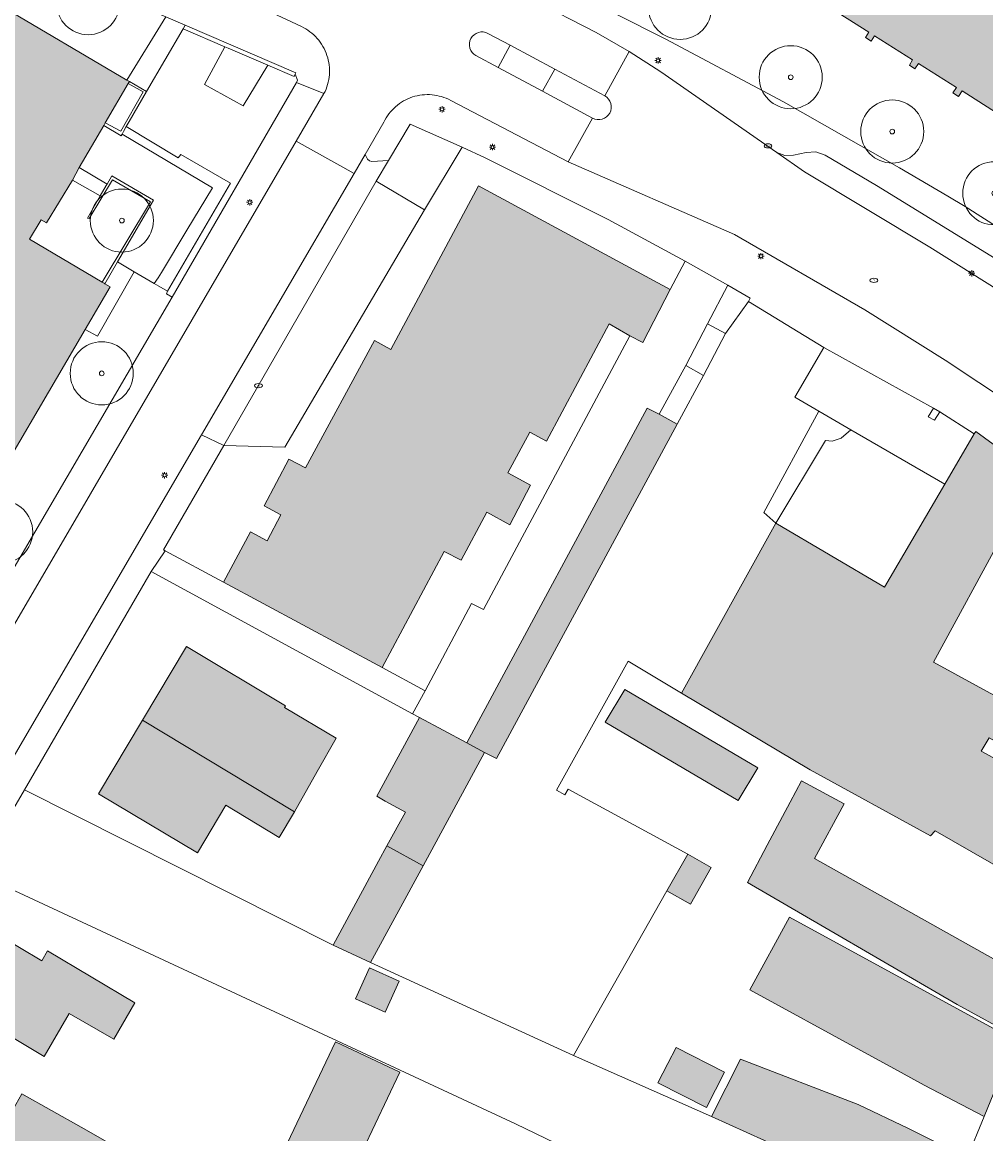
# Model space of a CAD drawing. Header units: metres. Extents: x 187482 to 189800, y 333582 to 335019.
# Tile 64 of 256: x 188236 to 188312, y 333980 to 334068. Entities that reach past the tile are written whole.
import ezdxf
from ezdxf.enums import TextEntityAlignment as Align

# ---------------------------------------------------------------- set-up
doc = ezdxf.new("R2010")
doc.units = ezdxf.units.M
doc.layers.get('0').update_dxf_attribs({"color": 252, "lineweight": 18})
for name, color, linetype, lineweight in [('B-WE-GR-BEPLANTING_CULTUUR_HEESTERS-GV', 252, 'Continuous', 18), ('B-WE-GR-BOOM-S', 252, 'Continuous', 18), ('B-WE-IE-MEUBILAIR-S', 252, 'Continuous', 18), ('B-WE-IE-TERREINAFSCHEIDING_KUNSTMATIG_HEKWERK-G', 252, 'IE-TERREINAFSCHEIDING_KUNSTMATIG-SO', 18), ('B-WE-IE-TERREINAFSCHEIDING_KUNSTMATIG_MUUR-G', 252, 'IE-TERREINAFSCHEIDING_KUNSTMATIG-SO', 18), ('B-WE-IE-TERREINAFSCHEIDING_KUNSTMATIG_MUUR-GV', 252, 'Continuous', 18), ('B-WE-OG-BEBOUWING-GV', 252, 'Continuous', 18), ('B-WE-OG-TERREIN_ERF-GV', 252, 'Continuous', 18), ('B-WE-VH-GESLOTENVERHARDING_ASFALT-GV', 252, 'Continuous', 18), ('B-WE-VH-OPENVERHARDING-GV', 252, 'Continuous', 18), ('B-WE-VH-OPENVERHARDING_BETONSTRAATSTEEN-GV', 252, 'Continuous', 18), ('B-WE-VH-OPENVERHARDING_SIERBESTRATING-GV', 252, 'Continuous', 18), ('B-WE-VH-OPENVERHARDING_STRAATBAKSTEEN-GV', 252, 'Continuous', 18), ('B-WE-VH-OPENVERHARDING_TEGEL-GV', 252, 'Continuous', 18)]:
    doc.layers.add(name, color=color, linetype=linetype, lineweight=lineweight)
doc.layers.add('B-WE-OG-BEBOUWING-V', color=7, linetype='Continuous', lineweight=18, true_color=0xf0f0f0)
doc.styles.add('NLCS-ISO', font='NLCS-ISO.ttf')
doc.linetypes.add('IE-TERREINAFSCHEIDING_KUNSTMATIG-SO', pattern='A,4,[82,NLCS.SHX,S=0.75,R=90,X=0,Y=0],4,-2', length=10)

# ---------------------------------------------------------------- blocks, each defined once
blk = doc.blocks.new('SIE-MEUBILAIR_PAAL_LICHTMAST-SO')
for points in [[(-0.62, 0), (-1, 0)], [(-0.71, 0.71), (-0.44, 0.44)], [(0, 1), (0, 0.62)], [(0.44, 0.44), (0.71, 0.71)], [(1, 0), (0.62, 0)], [(-0.71, -0.71), (-0.44, -0.44)], [(0, -0.62), (0, -1)], [(0.44, -0.44), (0.71, -0.71)]]:
    blk.add_lwpolyline(points)
blk.add_circle((0, 0), 0.5)
blk = doc.blocks.new('SIE-MEUBILAIR_PUT_BRANDKRAAN-SO')
blk.add_ellipse((0, 0), major_axis=(1.25, 0), ratio=0.54)
at = {"style": 'NLCS-ISO'}
blk.add_text('bk', height=0.75, dxfattribs=at).set_placement((0.03, 0), align=Align.MIDDLE_CENTER)
blk = doc.blocks.new('SIE-MEUBILAIR_PUT_KOLK-SO')
blk.add_ellipse((0, 0), major_axis=(1.25, 0), ratio=0.54)
at = {"style": 'NLCS-ISO'}
blk.add_text('klk', height=0.75, dxfattribs=at).set_placement((0.03, 0), align=Align.MIDDLE_CENTER)
blk = doc.blocks.new('SIE-MEUBILAIR_PUT_RIOOLPUT-SO')
blk.add_ellipse((0, 0), major_axis=(1.25, 0), ratio=0.54)
at = {"style": 'NLCS-ISO'}
blk.add_text('ri', height=0.75, dxfattribs=at).set_placement((-0.04, 0.07), align=Align.MIDDLE_CENTER)
blk = doc.blocks.new('SGR-BOOM_GBKN-SO')
at = {"color": 0, "linetype": 'ByBlock', "lineweight": 18}
for radius in [2, 0.15]:
    blk.add_circle((0, 0), radius, dxfattribs=at)

msp = doc.modelspace()

# ---------------------------------------------------------------- hatches: boundary and pattern name
at = {"layer": 'B-WE-OG-BEBOUWING-V'}
h = msp.add_hatch(color=256, dxfattribs=at)
h.dxf.hatch_style = 1
h.paths.add_polyline_path([(188291.737, 334087.071), (188291.283, 334087.352), (188291.115, 334087.093), (188291.569, 334086.812)], flags=16)
h.paths.add_polyline_path([(188293.502, 334089.811), (188293.034, 334090.14), (188292.881, 334089.877), (188293.349, 334089.548)], flags=16)
h.paths.add_polyline_path([(188295.249, 334092.654), (188294.797, 334092.934), (188294.641, 334092.677), (188295.093, 334092.397)], flags=16)
h.paths.add_polyline_path([(188296.976, 334095.424), (188296.544, 334095.716), (188296.399, 334095.466), (188296.831, 334095.174)], flags=16)
h.paths.add_polyline_path([(188298.737, 334098.226), (188298.304, 334098.505), (188298.163, 334098.251), (188298.596, 334097.972)], flags=16)
h.paths.add_polyline_path([(188300.351, 334100.768), (188300.494, 334101.009), (188300.061, 334101.301), (188299.918, 334101.06)], flags=16)
h.paths.add_polyline_path([(188352.585, 334098.534), (188354.586, 334101.705), (188353.876, 334102.153), (188353.636, 334101.773), (188350.91, 334103.494), (188351.159, 334103.893), (188350.533, 334104.283), (188350.284, 334103.884), (188349.064, 334104.652), (188347.423, 334105.684), (188347.672, 334106.083), (188347.056, 334106.467), (188346.807, 334106.068), (188343.977, 334107.862), (188344.225, 334108.261), (188343.589, 334108.656), (188343.341, 334108.257), (188340.513, 334110.061), (188340.76, 334110.461), (188340.111, 334110.861), (188339.864, 334110.461), (188337.042, 334112.251), (188337.29, 334112.65), (188336.269, 334113.284), (188335.979, 334112.817), (188333.623, 334114.303), (188333.86, 334114.686), (188332.265, 334115.674), (188331.975, 334115.206), (188329.518, 334116.761), (188329.808, 334117.228), (188329.367, 334117.502), (188329.077, 334117.035), (188326.059, 334118.938), (188326.349, 334119.405), (188325.911, 334119.677), (188325.621, 334119.21), (188322.6, 334121.12), (188322.899, 334121.582), (188322.451, 334121.872), (188322.152, 334121.41), (188319.113, 334123.319), (188319.409, 334123.783), (188319.186, 334123.925), (188318.975, 334124.06), (188318.802, 334123.802), (188318.544, 334123.969), (188318.239, 334123.53), (188318.691, 334123.216), (188316.774, 334120.116), (188316.303, 334120.4), (188316.025, 334119.94), (188316.496, 334119.656), (188314.531, 334116.549), (188314.062, 334116.837), (188313.78, 334116.378), (188314.249, 334116.09), (188312.334, 334113.065), (188311.874, 334113.366), (188311.582, 334112.92), (188312.042, 334112.619), (188310.154, 334109.617), (188309.684, 334109.903), (188309.401, 334109.438), (188309.871, 334109.152), (188307.967, 334106.152), (188307.498, 334106.44), (188307.217, 334105.982), (188307.686, 334105.694), (188305.781, 334102.664), (188305.314, 334102.954), (188305.035, 334102.505), (188305.502, 334102.215), (188303.612, 334099.216), (188303.142, 334099.502), (188303.048, 334099.348), (188302.836, 334098.999), (188303.263, 334098.739), (188301.826, 334096.441), (188301.408, 334096.715), (188301.197, 334096.393), (188301.086, 334096.224), (188301.553, 334095.933), (188300.1, 334093.612), (188299.612, 334093.933), (188299.331, 334093.458), (188299.804, 334093.159), (188298.336, 334090.829), (188297.864, 334091.129), (188297.579, 334090.68), (188298.065, 334090.369), (188296.568, 334088.03), (188296.114, 334088.33), (188295.801, 334087.867), (188296.29, 334087.592), (188294.799, 334085.247), (188294.354, 334085.544), (188294.061, 334085.094), (188294.52, 334084.782), (188293.047, 334082.454), (188292.591, 334082.743), (188292.303, 334082.289), (188295.042, 334080.575), (188290.9, 334073.998), (188291.374, 334073.759), (188291.606, 334074.199), (188295.132, 334072.006), (188294.798, 334071.586), (188295.261, 334071.307), (188295.545, 334071.736), (188298.97, 334069.567), (188298.699, 334069.143), (188299.143, 334068.853), (188299.4, 334069.27), (188302.845, 334067.108), (188302.583, 334066.677), (188303.031, 334066.393), (188303.302, 334066.822), (188306.308, 334064.911), (188306.063, 334064.506), (188306.501, 334064.205), (188306.79, 334064.625), (188309.787, 334062.734), (188309.514, 334062.303), (188309.964, 334062.018), (188310.237, 334062.449), (188313.259, 334060.524), (188313, 334060.084), (188313.442, 334059.824), (188313.682, 334060.245), (188316.741, 334058.388), (188316.445, 334057.936), (188316.954, 334057.656), (188317.151, 334058.04), (188320.196, 334056.164), (188319.93, 334055.729), (188320.378, 334055.455), (188320.676, 334055.85), (188323.66, 334053.997), (188323.391, 334053.551), (188323.843, 334053.26), (188324.158, 334053.658), (188327.128, 334051.805), (188326.858, 334051.363), (188327.301, 334051.074), (188327.621, 334051.476), (188330.606, 334049.613), (188330.33, 334049.169), (188330.762, 334048.898), (188331.05, 334049.325), (188334.068, 334047.419), (188333.793, 334046.985), (188334.235, 334046.697), (188334.502, 334047.114), (188337.53, 334045.226), (188337.261, 334044.794), (188337.709, 334044.51), (188337.969, 334044.921), (188341.016, 334043.003), (188340.723, 334042.615), (188341.157, 334042.327), (188341.442, 334042.743), (188344.453, 334040.829), (188344.195, 334040.42), (188344.503, 334040.216), (188344.19, 334039.723), (188346.841, 334038.057), (188347.498, 334039.113), (188347.27, 334039.263), (188352.846, 334048.042), (188355.52, 334046.359), (188355.799, 334046.811), (188355.459, 334047.026), (188356.46, 334048.591), (188356.826, 334048.43), (188357.102, 334048.88), (188356.757, 334049.097), (188358.243, 334051.439), (188358.605, 334051.271), (188358.887, 334051.725), (188358.531, 334051.945), (188360.022, 334054.279), (188360.381, 334054.113), (188360.663, 334054.557), (188360.318, 334054.787), (188361.795, 334057.111), (188362.151, 334056.933), (188362.434, 334057.386), (188362.09, 334057.613), (188363.062, 334059.089), (188363.373, 334058.866), (188363.648, 334059.316), (188359.257, 334062.094), (188360.752, 334064.45), (188361.039, 334064.268), (188361.328, 334064.724), (188361.041, 334064.906), (188362.506, 334067.296), (188362.794, 334067.116), (188363.077, 334067.569), (188362.789, 334067.749), (188364.288, 334070.117), (188364.576, 334069.936), (188364.876, 334070.413), (188364.588, 334070.594), (188366.063, 334072.938), (188366.351, 334072.758), (188366.635, 334073.213), (188366.347, 334073.393), (188367.288, 334074.868), (188367.586, 334074.703), (188367.779, 334075.052), (188362.831, 334078.174), (188356.295, 334082.723), (188355.986, 334082.178), (188356.576, 334081.821), (188355.725, 334080.406), (188355.182, 334080.735), (188354.846, 334080.176), (188355.324, 334079.888), (188353.94, 334077.59), (188353.454, 334077.883), (188353.129, 334077.342), (188353.563, 334077.081), (188352.16, 334074.75), (188351.631, 334075.069), (188351.326, 334074.563), (188351.881, 334074.229), (188350.439, 334071.839), (188349.833, 334072.204), (188349.534, 334071.708), (188350.13, 334071.347), (188348.766, 334069.087), (188348.075, 334069.504), (188347.692, 334068.869), (188348.316, 334068.494), (188346.868, 334066.098), (188346.183, 334066.51), (188345.918, 334066.074), (188346.528, 334065.707), (188345.654, 334064.26), (188345.044, 334064.627), (188344.688, 334064.037), (188345.197, 334063.73), (188343.797, 334061.412), (188343.288, 334061.717), (188342.977, 334061.203), (188343.434, 334060.93), (188342.066, 334058.661), (188341.511, 334058.994), (188341.182, 334058.447), (188341.687, 334058.143), (188340.731, 334056.559), (188340.248, 334056.85), (188340.063, 334056.543), (188339.589, 334056.828), (188339.21, 334056.198), (188336.374, 334057.986), (188336.743, 334058.566), (188336.135, 334058.952), (188335.765, 334058.373), (188332.99, 334060.132), (188333.315, 334060.642), (188332.555, 334061.124), (188332.229, 334060.615), (188329.317, 334062.462), (188329.634, 334062.959), (188329.033, 334063.341), (188328.717, 334062.844), (188325.964, 334064.591), (188326.309, 334065.132), (188325.828, 334065.438), (188325.483, 334064.896), (188322.402, 334066.852), (188322.747, 334067.392), (188322.198, 334067.742), (188321.854, 334067.199), (188319.051, 334068.98), (188319.396, 334069.521), (188318.813, 334069.892), (188318.468, 334069.351), (188315.666, 334071.131), (188316.012, 334071.674), (188315.369, 334072.082), (188315.024, 334071.541), (188314.467, 334071.895), (188315.766, 334073.937), (188313.835, 334075.166), (188313.738, 334075.015), (188312.272, 334075.948), (188313.143, 334077.317), (188313.805, 334076.893), (188314.141, 334077.414), (188313.5, 334077.825), (188314.928, 334080.055), (188315.56, 334079.649), (188315.911, 334080.198), (188315.309, 334080.583), (188316.842, 334082.979), (188317.406, 334082.619), (188317.687, 334083.058), (188316.37, 334083.9), (188317.872, 334086.25), (188318.53, 334085.829), (188318.837, 334086.308), (188318.179, 334086.729), (188319.615, 334088.973), (188320.318, 334088.525), (188320.664, 334089.065), (188319.961, 334089.515), (188321.71, 334092.248), (188322.413, 334091.798), (188322.775, 334092.366), (188322.101, 334092.796), (188324.023, 334095.799), (188324.733, 334095.346), (188325.094, 334095.91), (188345.69, 334082.822), (188352.15, 334092.988), (188349.873, 334094.435)], flags=17)
h = msp.add_hatch(color=256, dxfattribs=at)
h.dxf.hatch_style = 1
h.paths.add_polyline_path([(188190.417, 334005.793), (188190.138, 334005.953), (188189.953, 334005.628), (188190.231, 334005.469), (188190.275, 334005.443), (188190.46, 334005.768)], flags=16)
h.paths.add_polyline_path([(188239.694, 334055.391), (188240.224, 334056.385), (188242.171, 334059.71), (188242.296, 334059.924), (188244.12, 334063.039), (188244.214, 334063.2), (188244.01, 334063.32), (188233.854, 334069.285), (188233.101, 334067.954), (188223.412, 334073.619), (188222.832, 334072.628), (188212.55, 334055.062), (188212.762, 334054.936), (188211.647, 334053.129), (188213.134, 334052.212), (188199.953, 334030.029), (188204.427, 334027.269), (188202.372, 334024.076), (188200.643, 334025.082), (188190.49, 334007.637), (188190.302, 334007.314), (188190.762, 334007.047), (188191.094, 334006.854), (188193.458, 334005.48), (188193.863, 334005.245), (188195.833, 334004.1), (188194.897, 334002.473), (188210.893, 333993.105), (188211.088, 333992.991), (188222.397, 334012.318), (188220.8, 334013.252), (188230.171, 334029.262), (188231.766, 334028.326), (188240.707, 334043.559), (188242.684, 334046.927), (188242.262, 334047.176), (188242.207, 334047.208), (188242.059, 334047.296), (188236.288, 334050.7), (188237.199, 334052.251), (188237.644, 334051.994)], flags=17)
h = msp.add_hatch(color=256, dxfattribs=at)
h.dxf.hatch_style = 1
h.paths.add_polyline_path([(188264.248, 334016.765), (188269.171, 334025.95), (188270.52, 334025.256), (188272.563, 334029.071), (188274.388, 334028.082), (188276.011, 334031.219), (188274.229, 334032.195), (188275.964, 334035.405), (188277.285, 334034.703), (188282.254, 334044.001), (188283.884, 334043.056), (188284.911, 334042.522), (188287.098, 334046.723), (188271.897, 334054.94), (188264.936, 334041.974), (188263.638, 334042.687), (188258.174, 334032.573), (188256.858, 334033.271), (188254.897, 334029.576), (188256.222, 334028.873), (188255.123, 334026.8), (188253.798, 334027.503), (188251.681, 334023.514)], flags=17)
h = msp.add_hatch(color=256, dxfattribs=at)
h.dxf.hatch_style = 1
h.paths.add_polyline_path([(188270.965, 334010.782), (188272.378, 334010.031), (188273.326, 334009.549), (188287.652, 334036.041), (188286.217, 334036.826), (188285.255, 334037.311)], flags=17)
h = msp.add_hatch(color=256, dxfattribs=at)
h.dxf.hatch_style = 1
h.paths.add_polyline_path([(188319.357, 334011.819), (188316.825, 334013.197), (188315.997, 334011.675), (188314.259, 334012.62), (188314.735, 334013.495), (188307.958, 334017.191), (188313.558, 334027.444), (188323.929, 334020.276)], flags=16)
h.paths.add_polyline_path([(188330.48, 334021.477), (188311.322, 334035.471), (188311.208, 334035.276), (188308.866, 334031.283), (188304.079, 334023.123), (188295.467, 334028.206), (188287.994, 334014.742), (188298.188, 334008.645), (188307.728, 334003.415), (188308.114, 334003.827), (188317.921, 333998.205), (188318.304, 333997.75), (188322.288, 334004.22), (188318.792, 334006.313), (188311.764, 334010.134), (188312.389, 334011.184), (188319.292, 334007.42), (188322.749, 334005.208)], flags=17)
h = msp.add_hatch(color=256, dxfattribs=at)
h.dxf.hatch_style = 1
h.paths.add_polyline_path([(188257.289, 334005.316), (188259.096, 334008.511), (188260.6, 334011.152), (188256.504, 334013.6), (188256.586, 334013.737), (188248.726, 334018.422), (188245.255, 334012.597)], flags=17)
h = msp.add_hatch(color=256, dxfattribs=at)
h.dxf.hatch_style = 1
h.paths.add_polyline_path([(188281.932, 334012.436), (188292.472, 334006.227), (188294.038, 334008.806), (188283.498, 334015.016)], flags=17)
h = msp.add_hatch(color=256, dxfattribs=at)
h.dxf.hatch_style = 1
h.paths.add_polyline_path([(188245.255, 334012.597), (188241.766, 334006.744), (188249.599, 334002.075), (188251.85, 334005.86), (188256.083, 334003.298), (188257.289, 334005.316)], flags=17)
h = msp.add_hatch(color=256, dxfattribs=at)
h.dxf.hatch_style = 1
h.paths.add_polyline_path([(188272.378, 334010.031), (188270.965, 334010.782), (188267.201, 334012.795), (188263.816, 334006.555), (188264.49, 334006.183), (188266.091, 334005.3), (188264.617, 334002.63), (188267.499, 334001.055)], flags=17)
h = msp.add_hatch(color=256, dxfattribs=at)
h.dxf.hatch_style = 1
h.paths.add_polyline_path([(188314.567, 333987.467), (188316.413, 333991.628), (188298.543, 334001.632), (188300.88, 334005.961), (188297.501, 334007.785), (188296.607, 334006.103), (188294.788, 334002.682), (188293.223, 333999.738), (188309.846, 333990.053)], flags=17)
h = msp.add_hatch(color=256, dxfattribs=at)
h.dxf.hatch_style = 1
h.paths.add_polyline_path([(188267.499, 334001.055), (188264.617, 334002.63), (188263.95, 334001.421), (188260.357, 333994.769), (188263.335, 333993.392)], flags=17)
h = msp.add_hatch(color=256, dxfattribs=at)
h.dxf.hatch_style = 1
h.paths.add_polyline_path([(188288.482, 334001.974), (188286.824, 333999.057), (188288.69, 333997.996), (188290.348, 334000.913)], flags=17)
h = msp.add_hatch(color=256, dxfattribs=at)
h.dxf.hatch_style = 1
h.paths.add_polyline_path([(188311.987, 333981.192), (188314.281, 333986.803), (188314.464, 333987.192), (188296.541, 333996.991), (188293.409, 333991.207), (188302.206, 333986.418), (188304.588, 333985.121), (188307.242, 333983.676)], flags=17)
h = msp.add_hatch(color=256, dxfattribs=at)
h.dxf.hatch_style = 1
h.paths.add_polyline_path([(188237.257, 333993.524), (188233.698, 333995.639), (188230.421, 333990.126), (188237.455, 333985.945), (188239.437, 333989.335), (188242.982, 333987.302), (188244.632, 333990.189), (188237.717, 333994.298)], flags=17)
h = msp.add_hatch(color=256, dxfattribs=at)
h.dxf.hatch_style = 1
h.paths.add_polyline_path([(188263.253, 333992.967), (188262.138, 333990.506), (188264.49, 333989.44), (188265.605, 333991.902)], flags=17)
h = msp.add_hatch(color=256, dxfattribs=at)
h.dxf.hatch_style = 1
h.paths.add_polyline_path([(188265.639, 333984.687), (188260.538, 333987.108), (188254.681, 333974.766), (188259.782, 333972.345)], flags=17)
h = msp.add_hatch(color=256, dxfattribs=at)
h.dxf.hatch_style = 1
h.paths.add_polyline_path([(188286.124, 333983.843), (188289.968, 333981.889), (188291.397, 333984.695), (188287.553, 333986.65), (188286.909, 333985.384)], flags=17)
h = msp.add_hatch(color=256, dxfattribs=at)
h.dxf.hatch_style = 1
h.paths.add_polyline_path([(188308.59, 333972.944), (188310.65, 333977.909), (188305.999, 333980.238), (188302.005, 333982.128), (188292.679, 333985.729), (188290.357, 333981.169)], flags=17)
h = msp.add_hatch(color=256, dxfattribs=at)
h.dxf.hatch_style = 1
h.paths.add_polyline_path([(188223.737, 333978.469), (188230.99, 333974.389), (188233.834, 333972.789), (188236.251, 333977.091), (188238.006, 333976.103), (188239.02, 333977.903), (188240.93, 333976.827), (188242.296, 333979.253), (188240.386, 333980.329), (188235.682, 333982.973), (188234.247, 333980.447), (188227.18, 333984.482), (188225.341, 333981.26), (188224.69, 333981.115), (188223.95, 333979.805), (188224.135, 333979.131)], flags=17)

# ---------------------------------------------------------------- linework, layer by layer
at = {"layer": 'B-WE-GR-BEPLANTING_CULTUUR_HEESTERS-GV', "flags": 128}
for points in [[(188255.186, 334064.491), (188254.813, 334064.65), (188252.027, 334065.845), (188251.772, 334065.954), (188250.169, 334062.971), (188253.24, 334061.272)], [(188242.296, 334059.924), (188243.533, 334059.265), (188245.286, 334062.383), (188244.12, 334063.039)]]:
    msp.add_lwpolyline(points, close=True, dxfattribs=at)
for points in [[(188247.604, 334046.115), (188247.136, 334046.383), (188247.222, 334046.578), (188246.548, 334046.971), (188246.176, 334047.189), (188244.597, 334048.116), (188241.668, 334043.009), (188240.707, 334043.559), (188231.766, 334028.326), (188230.171, 334029.262), (188220.8, 334013.252), (188222.397, 334012.318), (188211.088, 333992.991), (188210.893, 333993.105), (188209.301, 333990.571), (188208.09, 333991.115), (188206.773, 333989.045), (188204.775, 333990.193), (188204.437, 333989.678), (188211.985, 333985.167)], [(188212.702, 333986.503), (188247.604, 334046.115)]]:
    msp.add_lwpolyline(points, dxfattribs=at)
at = {"layer": 'B-WE-IE-TERREINAFSCHEIDING_KUNSTMATIG_HEKWERK-G', "ltscale": 0.2, "flags": 128}
for points in [[(188244.01, 334063.32), (188247.095, 334068.324)], [(188266.648, 334013.095), (188245.926, 334024.371)], [(188235.876, 334007.066), (188260.357, 333994.769)], [(188286.733, 333974.849), (188274.831, 333980.589), (188232.028, 334000.482)]]:
    msp.add_lwpolyline(points, dxfattribs=at)
at = {"layer": 'B-WE-IE-TERREINAFSCHEIDING_KUNSTMATIG_MUUR-G', "ltscale": 0.2, "flags": 128}
for points in [[(188287.652, 334036.041), (188289.72, 334039.914), (188291.476, 334043.222), (188290.058, 334043.987)], [(188308.466, 334037.025), (188308.057, 334036.354), (188307.56, 334036.639), (188307.969, 334037.31)], [(188307.969, 334037.31), (188308.466, 334037.025)], [(188279.412, 333986.017), (188290.357, 333981.169)]]:
    msp.add_lwpolyline(points, dxfattribs=at)
at = {"layer": 'B-WE-IE-TERREINAFSCHEIDING_KUNSTMATIG_MUUR-GV', "flags": 128}
for points in [[(188257.352, 334063.78), (188257.4, 334063.895), (188248.638, 334067.667), (188248.466, 334067.374), (188251.772, 334065.954), (188252.027, 334065.845), (188254.813, 334064.65), (188255.186, 334064.491), (188257.274, 334063.595)], [(188244.214, 334063.2), (188244.12, 334063.039), (188245.286, 334062.383), (188243.533, 334059.265), (188242.296, 334059.924), (188242.171, 334059.71), (188243.566, 334058.887), (188243.637, 334059.021), (188243.748, 334059.229), (188243.958, 334059.624), (188244.18, 334060.043), (188245.567, 334062.415)], [(188242.262, 334047.176), (188243.264, 334048.898), (188246.124, 334053.785), (188242.813, 334055.72), (188242.432, 334055.064), (188242.374, 334054.964), (188241.894, 334054.136), (188240.875, 334052.38), (188241.027, 334052.332), (188242.87, 334055.414), (188245.883, 334053.66), (188242.059, 334047.296), (188242.207, 334047.208)]]:
    msp.add_lwpolyline(points, close=True, dxfattribs=at)
at = {"layer": 'B-WE-OG-BEBOUWING-GV', "flags": 128}
for points in [[(188231.766, 334028.326), (188240.707, 334043.559), (188242.684, 334046.927), (188242.262, 334047.176), (188242.207, 334047.208), (188242.059, 334047.296), (188236.288, 334050.7), (188237.199, 334052.251), (188237.644, 334051.994), (188239.694, 334055.391), (188240.224, 334056.385), (188242.171, 334059.71), (188242.296, 334059.924), (188244.12, 334063.039), (188244.214, 334063.2), (188244.01, 334063.32), (188233.854, 334069.285)], [(188299.4, 334069.27), (188302.845, 334067.108), (188302.583, 334066.677), (188303.031, 334066.393), (188303.302, 334066.822), (188306.308, 334064.911), (188306.063, 334064.506), (188306.501, 334064.205), (188306.79, 334064.625), (188309.787, 334062.734), (188309.514, 334062.303), (188309.964, 334062.018), (188310.237, 334062.449), (188313.259, 334060.524)]]:
    msp.add_lwpolyline(points, dxfattribs=at)
for points in [[(188264.248, 334016.765), (188269.171, 334025.95), (188270.52, 334025.256), (188272.563, 334029.071), (188274.388, 334028.082), (188276.011, 334031.219), (188274.229, 334032.195), (188275.964, 334035.405), (188277.285, 334034.703), (188282.254, 334044.001), (188283.884, 334043.056), (188284.911, 334042.522), (188287.098, 334046.723), (188271.897, 334054.94), (188264.936, 334041.974), (188263.638, 334042.687), (188258.174, 334032.573), (188256.858, 334033.271), (188254.897, 334029.576), (188256.222, 334028.873), (188255.123, 334026.8), (188253.798, 334027.503), (188251.681, 334023.514)], [(188270.965, 334010.782), (188272.378, 334010.031), (188273.326, 334009.549), (188287.652, 334036.041), (188286.217, 334036.826), (188285.255, 334037.311)], [(188330.48, 334021.477), (188311.322, 334035.471), (188311.208, 334035.276), (188308.866, 334031.283), (188304.079, 334023.123), (188295.467, 334028.206), (188287.994, 334014.742), (188298.188, 334008.645), (188307.728, 334003.415), (188308.114, 334003.827), (188317.921, 333998.205), (188318.304, 333997.75), (188322.288, 334004.22), (188318.792, 334006.313), (188311.764, 334010.134), (188312.389, 334011.184), (188319.292, 334007.42), (188322.749, 334005.208)], [(188319.357, 334011.819), (188316.825, 334013.197), (188315.997, 334011.675), (188314.259, 334012.62), (188314.735, 334013.495), (188307.958, 334017.191), (188313.558, 334027.444), (188323.929, 334020.276)], [(188257.289, 334005.316), (188259.096, 334008.511), (188260.6, 334011.152), (188256.504, 334013.6), (188256.586, 334013.737), (188248.726, 334018.422), (188245.255, 334012.597)], [(188281.932, 334012.436), (188292.472, 334006.227), (188294.038, 334008.806), (188283.498, 334015.016)], [(188245.255, 334012.597), (188241.766, 334006.744), (188249.599, 334002.075), (188251.85, 334005.86), (188256.083, 334003.298), (188257.289, 334005.316)], [(188272.378, 334010.031), (188270.965, 334010.782), (188267.201, 334012.795), (188263.816, 334006.555), (188264.49, 334006.183), (188266.091, 334005.3), (188264.617, 334002.63), (188267.499, 334001.055)], [(188314.567, 333987.467), (188316.413, 333991.628), (188298.543, 334001.632), (188300.88, 334005.961), (188297.501, 334007.785), (188296.607, 334006.103), (188294.788, 334002.682), (188293.223, 333999.738), (188309.846, 333990.053)], [(188267.499, 334001.055), (188264.617, 334002.63), (188263.95, 334001.421), (188260.357, 333994.769), (188263.335, 333993.392)], [(188288.482, 334001.974), (188286.824, 333999.057), (188288.69, 333997.996), (188290.348, 334000.913)], [(188311.987, 333981.192), (188314.281, 333986.803), (188314.464, 333987.192), (188296.541, 333996.991), (188293.409, 333991.207), (188302.206, 333986.418), (188304.588, 333985.121), (188307.242, 333983.676)], [(188237.257, 333993.524), (188233.698, 333995.639), (188230.421, 333990.126), (188237.455, 333985.945), (188239.437, 333989.335), (188242.982, 333987.302), (188244.632, 333990.189), (188237.717, 333994.298)], [(188263.253, 333992.967), (188262.138, 333990.506), (188264.49, 333989.44), (188265.605, 333991.902)], [(188265.639, 333984.687), (188260.538, 333987.108), (188254.681, 333974.766), (188259.782, 333972.345)], [(188286.124, 333983.843), (188289.968, 333981.889), (188291.397, 333984.695), (188287.553, 333986.65), (188286.909, 333985.384)], [(188308.59, 333972.944), (188310.65, 333977.909), (188305.999, 333980.238), (188302.005, 333982.128), (188292.679, 333985.729), (188290.357, 333981.169)], [(188223.737, 333978.469), (188230.99, 333974.389), (188233.834, 333972.789), (188236.251, 333977.091), (188238.006, 333976.103), (188239.02, 333977.903), (188240.93, 333976.827), (188242.296, 333979.253), (188240.386, 333980.329), (188235.682, 333982.973), (188234.247, 333980.447), (188227.18, 333984.482), (188225.341, 333981.26), (188224.69, 333981.115), (188223.95, 333979.805), (188224.135, 333979.131)]]:
    msp.add_lwpolyline(points, close=True, dxfattribs=at)
at = {"layer": 'B-WE-OG-TERREIN_ERF-GV', "flags": 128}
for points in [[(188277.693, 334071.766), (188278.06, 334071.15), (188278.608, 334070.688), (188286.735, 334066.544), (188296.078, 334061.583), (188305.276, 334056.36), (188309.102, 334054.107), (188310.475, 334053.307), (188320.347, 334047.009)], [(188313.259, 334060.524), (188310.237, 334062.449), (188309.964, 334062.018), (188309.514, 334062.303), (188309.787, 334062.734), (188306.79, 334064.625), (188306.501, 334064.205), (188306.063, 334064.506), (188306.308, 334064.911), (188303.302, 334066.822), (188303.031, 334066.393), (188302.583, 334066.677), (188302.845, 334067.108), (188299.4, 334069.27)], [(188317.921, 333998.205), (188308.114, 334003.827), (188307.728, 334003.415), (188298.188, 334008.645), (188287.994, 334014.742), (188283.751, 334017.256), (188278.065, 334007.036), (188278.745, 334006.669), (188278.988, 334007.111), (188288.482, 334001.974), (188290.348, 334000.913), (188288.69, 333997.996), (188286.824, 333999.057), (188279.412, 333986.017), (188263.335, 333993.392), (188260.357, 333994.769), (188263.95, 334001.421), (188264.617, 334002.63), (188266.091, 334005.3), (188264.49, 334006.183), (188263.816, 334006.555), (188267.201, 334012.795), (188266.648, 334013.095), (188245.926, 334024.371), (188235.876, 334007.066), (188232.028, 334000.482)], [(188314.567, 333987.467), (188309.846, 333990.053), (188293.223, 333999.738), (188294.788, 334002.682), (188296.607, 334006.103), (188297.501, 334007.785), (188300.88, 334005.961), (188298.543, 334001.632), (188316.413, 333991.628)], [(188308.59, 333972.944), (188290.357, 333981.169), (188292.679, 333985.729), (188302.005, 333982.128), (188305.999, 333980.238), (188310.65, 333977.909), (188311.987, 333981.192), (188307.242, 333983.676), (188304.588, 333985.121), (188302.206, 333986.418), (188293.409, 333991.207), (188296.541, 333996.991), (188314.464, 333987.192)], [(188235.682, 333982.973), (188240.386, 333980.329), (188242.296, 333979.253), (188240.93, 333976.827), (188239.02, 333977.903), (188238.006, 333976.103), (188236.251, 333977.091), (188233.834, 333972.789)]]:
    msp.add_lwpolyline(points, dxfattribs=at)
for points in [[(188270.59, 334057.99), (188267.617, 334053.019), (188266.125, 334050.524), (188256.545, 334034.214), (188251.694, 334034.361), (188246.91, 334026.076), (188247.046, 334026.003), (188251.681, 334023.514), (188253.798, 334027.503), (188255.123, 334026.8), (188256.222, 334028.873), (188254.897, 334029.576), (188256.858, 334033.271), (188258.174, 334032.573), (188263.638, 334042.687), (188264.936, 334041.974), (188271.897, 334054.94), (188287.098, 334046.723), (188288.27, 334048.974), (188282.176, 334052.254), (188272.428, 334057.147)], [(188288.329, 334040.705), (188290.058, 334043.987), (188291.658, 334047.053), (188288.27, 334048.974), (188287.098, 334046.723), (188284.911, 334042.522), (188283.884, 334043.056), (188272.279, 334021.355), (188271.339, 334021.834), (188267.655, 334014.917), (188266.648, 334013.095), (188267.201, 334012.795), (188270.965, 334010.782), (188285.255, 334037.311), (188286.217, 334036.826)], [(188290.058, 334043.987), (188291.476, 334043.222), (188293.296, 334045.772), (188293.437, 334046.044), (188291.658, 334047.053)], [(188298.884, 334037.071), (188296.972, 334038.179), (188299.273, 334042.122), (188293.296, 334045.772), (188291.476, 334043.222), (188289.72, 334039.914), (188287.652, 334036.041), (188273.326, 334009.549), (188272.378, 334010.031), (188267.499, 334001.055), (188263.335, 333993.392), (188279.412, 333986.017), (188286.824, 333999.057), (188288.482, 334001.974), (188278.988, 334007.111), (188278.745, 334006.669), (188278.065, 334007.036), (188283.751, 334017.256), (188287.994, 334014.742), (188295.467, 334028.206), (188294.508, 334029.038)], [(188267.655, 334014.917), (188271.339, 334021.834), (188272.279, 334021.355), (188283.884, 334043.056), (188282.254, 334044.001), (188277.285, 334034.703), (188275.964, 334035.405), (188274.229, 334032.195), (188276.011, 334031.219), (188274.388, 334028.082), (188272.563, 334029.071), (188270.52, 334025.256), (188269.171, 334025.95), (188264.248, 334016.765)], [(188291.476, 334043.222), (188290.058, 334043.987), (188288.329, 334040.705), (188289.72, 334039.914)], [(188311.208, 334035.276), (188308.466, 334037.025), (188307.969, 334037.31), (188299.273, 334042.122), (188296.972, 334038.179), (188298.884, 334037.071), (188301.423, 334035.599), (188308.866, 334031.283)], [(188289.72, 334039.914), (188288.329, 334040.705), (188286.217, 334036.826), (188287.652, 334036.041)], [(188295.467, 334028.206), (188299.417, 334034.742), (188299.942, 334034.7), (188300.658, 334034.941), (188301.423, 334035.599), (188298.884, 334037.071), (188294.508, 334029.038)], [(188301.423, 334035.599), (188300.658, 334034.941), (188299.942, 334034.7), (188299.417, 334034.742), (188295.467, 334028.206), (188304.079, 334023.123), (188308.866, 334031.283)], [(188319.357, 334011.819), (188323.929, 334020.276), (188313.558, 334027.444), (188307.958, 334017.191), (188314.735, 334013.495), (188314.259, 334012.62), (188315.997, 334011.675), (188316.825, 334013.197)], [(188267.655, 334014.917), (188264.248, 334016.765), (188251.681, 334023.514), (188247.046, 334026.003), (188245.926, 334024.371), (188266.648, 334013.095)], [(188245.255, 334012.597), (188248.726, 334018.422), (188256.586, 334013.737), (188256.504, 334013.6), (188260.6, 334011.152), (188259.096, 334008.511), (188257.289, 334005.316), (188256.083, 334003.298), (188251.85, 334005.86), (188249.599, 334002.075), (188241.766, 334006.744)], [(188294.038, 334008.806), (188292.472, 334006.227), (188281.932, 334012.436), (188283.498, 334015.016)], [(188322.749, 334005.208), (188319.292, 334007.42), (188312.389, 334011.184), (188311.764, 334010.134), (188318.792, 334006.313), (188322.288, 334004.22)], [(188244.632, 333990.189), (188242.982, 333987.302), (188239.437, 333989.335), (188237.455, 333985.945), (188230.421, 333990.126), (188233.698, 333995.639), (188237.257, 333993.524), (188237.717, 333994.298)], [(188263.253, 333992.967), (188265.605, 333991.902), (188264.49, 333989.44), (188262.138, 333990.506)], [(188254.681, 333974.766), (188260.538, 333987.108), (188265.639, 333984.687), (188259.782, 333972.345)], [(188287.553, 333986.65), (188291.397, 333984.695), (188289.968, 333981.889), (188286.124, 333983.843), (188286.909, 333985.384)]]:
    msp.add_lwpolyline(points, close=True, dxfattribs=at)
at = {"layer": 'B-WE-VH-GESLOTENVERHARDING_ASFALT-GV', "flags": 128}
for points in [[(188280.938, 334060.299), (188279.006, 334056.827), (188292.203, 334051.077), (188302.515, 334045.097), (188308.9, 334041.121), (188316.837, 334035.855), (188319.235, 334034.017), (188326.472, 334027.877), (188327.785, 334026.871), (188333.434, 334034.997), (188330.418, 334036.876), (188327.278, 334038.541), (188322.568, 334040.912), (188319.765, 334042.479), (188307.675, 334050.064), (188297.737, 334056.048), (188295.539, 334057.572), (188286.35, 334063.965), (188283.827, 334065.576), (188281.912, 334062.068)], [(188262.03, 334055.908), (188257.438, 334058.483), (188232.84, 334016.381), (188214.737, 333985.502)], [(188203.796, 333966.789), (188189.45, 333942.161), (188194.001, 333939.502), (188229.342, 334000), (188249.931, 334035.214), (188262.03, 334055.908)]]:
    msp.add_lwpolyline(points, dxfattribs=at)
at = {"layer": 'B-WE-VH-GESLOTENVERHARDING_ASFALT-GV'}
for points in [[(188281.912, 334062.068, -0.197387), (188282.383, 334061.465)], [(188282.383, 334061.465, -0.198384), (188282.296, 334060.704)], [(188282.296, 334060.704, -0.195961), (188281.7, 334060.223)], [(188281.7, 334060.223, -0.196726), (188280.938, 334060.299)]]:
    msp.add_lwpolyline(points, format="xyb", dxfattribs=at)
at = {"layer": 'B-WE-VH-OPENVERHARDING-GV', "flags": 128}
msp.add_lwpolyline([(188240.224, 334056.385), (188239.694, 334055.391), (188241.894, 334054.136), (188242.374, 334054.964), (188242.432, 334055.064)], close=True, dxfattribs=at)
at = {"layer": 'B-WE-VH-OPENVERHARDING_BETONSTRAATSTEEN-GV', "flags": 128}
for points in [[(188249.781, 334075.79), (188249.421, 334075.007), (188248.11, 334072.137), (188257.856, 334067.549)], [(188272.641, 334067.015), (188274.41, 334066.072), (188277.945, 334064.177), (188281.912, 334062.068), (188283.827, 334065.576), (188281.221, 334067.072), (188276.168, 334069.712)], [(188271.679, 334065.253), (188273.441, 334064.311), (188274.41, 334066.072), (188272.641, 334067.015)], [(188269.688, 334061.703), (188279.006, 334056.827), (188280.938, 334060.299), (188276.97, 334062.428), (188273.441, 334064.311), (188271.679, 334065.253)], [(188277.945, 334064.177), (188276.97, 334062.428), (188280.938, 334060.299)], [(188281.912, 334062.068), (188277.945, 334064.177)], [(188259.635, 334062.244), (188257.438, 334058.483), (188262.03, 334055.908), (188262.895, 334057.406), (188264.377, 334059.971)]]:
    msp.add_lwpolyline(points, dxfattribs=at)
at = {"layer": 'B-WE-VH-OPENVERHARDING_BETONSTRAATSTEEN-GV'}
for points in [[(188257.856, 334067.549, -0.100425), (188259.097, 334066.618)], [(188271.881, 334067.091, 0.198005), (188271.287, 334066.61)], [(188271.287, 334066.61, -0.198005), (188271.881, 334067.091)], [(188272.641, 334067.015, 0.197238), (188271.881, 334067.091)], [(188271.881, 334067.091, -0.197238), (188272.641, 334067.015)], [(188259.097, 334066.618, -0.10081), (188259.874, 334065.275)], [(188271.287, 334066.61, 0.199015), (188271.204, 334065.851)], [(188271.204, 334065.851, -0.199015), (188271.287, 334066.61)], [(188271.204, 334065.851, 0.19857), (188271.679, 334065.253)], [(188271.679, 334065.253, -0.19857), (188271.204, 334065.851)], [(188259.874, 334065.275, -0.100726), (188260.063, 334063.735)], [(188260.063, 334063.735, -0.100593), (188259.635, 334062.244)], [(188265.314, 334061.207, -0.101647), (188266.662, 334061.974)], [(188266.662, 334061.974, -0.101822), (188268.203, 334062.149)], [(188268.203, 334062.149, -0.101001), (188269.688, 334061.703)], [(188282.383, 334061.465, 0.197387), (188281.912, 334062.068)], [(188282.296, 334060.704, 0.198384), (188282.383, 334061.465)], [(188264.377, 334059.971, -0.100836), (188265.314, 334061.207)], [(188281.7, 334060.223, 0.195961), (188282.296, 334060.704)], [(188280.938, 334060.299, 0.196726), (188281.7, 334060.223)]]:
    msp.add_lwpolyline(points, format="xyb", dxfattribs=at)
at = {"layer": 'B-WE-VH-OPENVERHARDING_BETONSTRAATSTEEN-GV', "flags": 128}
for points in [[(188267.617, 334053.019), (188270.59, 334057.99), (188266.47, 334059.826), (188264.747, 334056.942), (188263.763, 334055.295)], [(188262.895, 334057.406), (188262.03, 334055.908), (188249.931, 334035.214), (188251.694, 334034.361), (188263.763, 334055.295), (188264.747, 334056.942), (188263.428, 334056.87), (188263.236, 334056.927), (188263.081, 334057.054)], [(188295.539, 334057.572), (188297.737, 334056.048), (188307.675, 334050.064), (188319.765, 334042.479), (188322.568, 334040.912), (188322.102, 334041.364), (188321.816, 334041.946), (188321.552, 334042.92), (188321.225, 334043.637), (188320.671, 334044.197), (188313.903, 334048.549), (188303.454, 334054.964), (188299.384, 334057.366), (188298.646, 334057.617), (188297.867, 334057.584), (188296.873, 334057.366), (188296.185, 334057.335)], [(188267.617, 334053.019), (188263.763, 334055.295), (188251.694, 334034.361), (188256.545, 334034.214), (188266.125, 334050.524)]]:
    msp.add_lwpolyline(points, close=True, dxfattribs=at)
at = {"layer": 'B-WE-VH-OPENVERHARDING_SIERBESTRATING-GV', "flags": 128}
msp.add_lwpolyline([(188277.945, 334064.177), (188274.41, 334066.072), (188273.441, 334064.311), (188276.97, 334062.428)], close=True, dxfattribs=at)
at = {"layer": 'B-WE-VH-OPENVERHARDING_STRAATBAKSTEEN-GV', "flags": 128}
msp.add_lwpolyline([(188220.702, 334074.821), (188223.412, 334073.619), (188233.101, 334067.954), (188233.854, 334069.285), (188244.01, 334063.32), (188244.214, 334063.2), (188245.567, 334062.415), (188248.466, 334067.374), (188248.638, 334067.667), (188247.095, 334068.324), (188242.984, 334070.074), (188242.137, 334068.612)], dxfattribs=at)
at = {"layer": 'B-WE-VH-OPENVERHARDING_TEGEL-GV', "flags": 128}
for points in [[(188257.856, 334067.549), (188248.11, 334072.137), (188243.321, 334074.264), (188239.62, 334075.742), (188220.23, 334082.652), (188215.107, 334084.478), (188212.311, 334085.561), (188211.513, 334085.9), (188210.377, 334083.009)], [(188210.134, 334081.188), (188209.537, 334079.775), (188210.903, 334079.169), (188212.507, 334083.047), (188222.474, 334078.804), (188234.719, 334073.592), (188236.6, 334072.791), (188240.547, 334071.111), (188242.984, 334070.074), (188247.095, 334068.324), (188248.638, 334067.667), (188257.4, 334063.895), (188257.352, 334063.78), (188257.548, 334063.308), (188257.447, 334063.133), (188259.635, 334062.244)], [(188354.751, 334022.607), (188354.421, 334022.743), (188353.309, 334023.262), (188352.348, 334023.825), (188350.533, 334025.144), (188344.419, 334029.41), (188342.183, 334031.177), (188332.897, 334038.514), (188332.955, 334038.598), (188330.123, 334040.56), (188330.073, 334040.487), (188320.347, 334047.009), (188310.475, 334053.307), (188309.102, 334054.107), (188305.276, 334056.36), (188296.078, 334061.583), (188286.735, 334066.544), (188278.608, 334070.688), (188278.06, 334071.15), (188274.061, 334073.049)], [(188276.168, 334069.712), (188281.221, 334067.072), (188283.827, 334065.576), (188286.35, 334063.965), (188295.539, 334057.572), (188296.185, 334057.335), (188296.873, 334057.366), (188297.867, 334057.584), (188298.646, 334057.617), (188299.384, 334057.366), (188303.454, 334054.964), (188313.903, 334048.549)], [(188214.737, 333985.502), (188232.84, 334016.381), (188257.438, 334058.483), (188259.635, 334062.244), (188257.447, 334063.133), (188247.604, 334046.115), (188212.702, 333986.503)], [(188334.642, 334021.914), (188330.06, 334025.129), (188327.785, 334026.871), (188326.472, 334027.877), (188319.235, 334034.017), (188316.837, 334035.855), (188308.9, 334041.121), (188302.515, 334045.097), (188292.203, 334051.077), (188279.006, 334056.827), (188269.688, 334061.703)], [(188264.377, 334059.971), (188262.895, 334057.406), (188263.081, 334057.054), (188263.236, 334056.927), (188263.428, 334056.87), (188264.747, 334056.942), (188266.47, 334059.826), (188270.59, 334057.99), (188272.428, 334057.147), (188282.176, 334052.254), (188288.27, 334048.974), (188291.658, 334047.053), (188293.437, 334046.044), (188293.296, 334045.772), (188299.273, 334042.122), (188307.969, 334037.31), (188308.466, 334037.025), (188311.208, 334035.276), (188311.322, 334035.471), (188330.48, 334021.477), (188335.951, 334017.283)], [(188335.951, 334017.283), (188330.48, 334021.477), (188322.749, 334005.208), (188322.288, 334004.22), (188318.304, 333997.75), (188317.636, 333995.582), (188316.413, 333991.628), (188314.567, 333987.467), (188314.464, 333987.192), (188314.281, 333986.803), (188311.987, 333981.192), (188310.65, 333977.909), (188308.59, 333972.944), (188306.922, 333968.735), (188304.972, 333963.401), (188303.777, 333960.133), (188301.617, 333954.224), (188299.986, 333936.221)]]:
    msp.add_lwpolyline(points, dxfattribs=at)
for points in [[(188247.222, 334046.578), (188247.136, 334046.383), (188247.604, 334046.115), (188257.447, 334063.133), (188257.548, 334063.308), (188257.352, 334063.78), (188257.274, 334063.595), (188255.186, 334064.491), (188253.24, 334061.272), (188250.169, 334062.971), (188251.772, 334065.954), (188248.466, 334067.374), (188245.567, 334062.415), (188244.18, 334060.043), (188243.958, 334059.624), (188248.064, 334057.14), (188248.275, 334057.412), (188252.217, 334055.138)], [(188242.171, 334059.71), (188240.224, 334056.385), (188242.432, 334055.064), (188242.813, 334055.72), (188246.124, 334053.785), (188243.264, 334048.898), (188244.597, 334048.116), (188246.176, 334047.189), (188246.475, 334047.642), (188246.748, 334048.056), (188248.767, 334051.418), (188250.785, 334054.779), (188243.637, 334059.021), (188243.566, 334058.887)], [(188246.548, 334046.971), (188247.222, 334046.578), (188252.217, 334055.138), (188248.275, 334057.412), (188248.064, 334057.14), (188243.958, 334059.624), (188243.748, 334059.229), (188243.637, 334059.021), (188250.785, 334054.779), (188248.767, 334051.418), (188246.748, 334048.056), (188246.475, 334047.642), (188246.176, 334047.189)], [(188239.694, 334055.391), (188237.644, 334051.994), (188237.199, 334052.251), (188236.288, 334050.7), (188242.059, 334047.296), (188245.883, 334053.66), (188242.87, 334055.414), (188241.027, 334052.332), (188240.875, 334052.38), (188241.894, 334054.136)], [(188243.264, 334048.898), (188242.262, 334047.176), (188242.684, 334046.927), (188240.707, 334043.559), (188241.668, 334043.009), (188244.597, 334048.116)], [(188194.001, 333939.502), (188195.783, 333938.46), (188232.028, 334000.482), (188235.876, 334007.066), (188245.926, 334024.371), (188247.046, 334026.003), (188246.91, 334026.076), (188251.694, 334034.361), (188249.931, 334035.214), (188229.342, 334000)]]:
    msp.add_lwpolyline(points, close=True, dxfattribs=at)
at = {"layer": 'B-WE-VH-OPENVERHARDING_TEGEL-GV'}
for points in [[(188259.097, 334066.618, 0.100425), (188257.856, 334067.549)], [(188259.874, 334065.275, 0.10081), (188259.097, 334066.618)], [(188260.063, 334063.735, 0.100726), (188259.874, 334065.275)], [(188259.635, 334062.244, 0.100593), (188260.063, 334063.735)], [(188266.662, 334061.974, 0.101647), (188265.314, 334061.207)], [(188268.203, 334062.149, 0.101822), (188266.662, 334061.974)], [(188269.688, 334061.703, 0.101001), (188268.203, 334062.149)], [(188265.314, 334061.207, 0.100836), (188264.377, 334059.971)]]:
    msp.add_lwpolyline(points, format="xyb", dxfattribs=at)

# ---------------------------------------------------------------- block references
at = {"layer": 'B-WE-GR-BOOM-S', "xscale": 1.25, "yscale": 1.25, "zscale": 1.25}
for p in [(188240.931, 334069.412), (188287.874, 334069.038), (188296.648, 334063.541), (188304.698, 334059.237), (188312.788, 334054.344), (188243.608, 334052.182), (188242.012, 334040.074), (188234.037, 334027.509)]:
    msp.add_blockref('SGR-BOOM_GBKN-SO', p, dxfattribs=at)
at = {"layer": 'B-WE-IE-MEUBILAIR-S', "xscale": 0.25, "yscale": 0.25, "zscale": 0.25}
for name, p in [('SIE-MEUBILAIR_PAAL_LICHTMAST-SO', (188286.132, 334064.867)), ('SIE-MEUBILAIR_PAAL_LICHTMAST-SO', (188269, 334061)), ('SIE-MEUBILAIR_PAAL_LICHTMAST-SO', (188273, 334058)), ('SIE-MEUBILAIR_PUT_KOLK-SO', (188294.845, 334058.101)), ('SIE-MEUBILAIR_PAAL_LICHTMAST-SO', (188253.751, 334053.627)), ('SIE-MEUBILAIR_PAAL_LICHTMAST-SO', (188294.284, 334049.36)), ('SIE-MEUBILAIR_PAAL_LICHTMAST-SO', (188311, 334048)), ('SIE-MEUBILAIR_PUT_RIOOLPUT-SO', (188303.247, 334047.446)), ('SIE-MEUBILAIR_PUT_BRANDKRAAN-SO', (188254.439, 334039.1)), ('SIE-MEUBILAIR_PAAL_LICHTMAST-SO', (188247, 334032))]:
    msp.add_blockref(name, p, dxfattribs=at)

doc.saveas('drawing.dxf')
